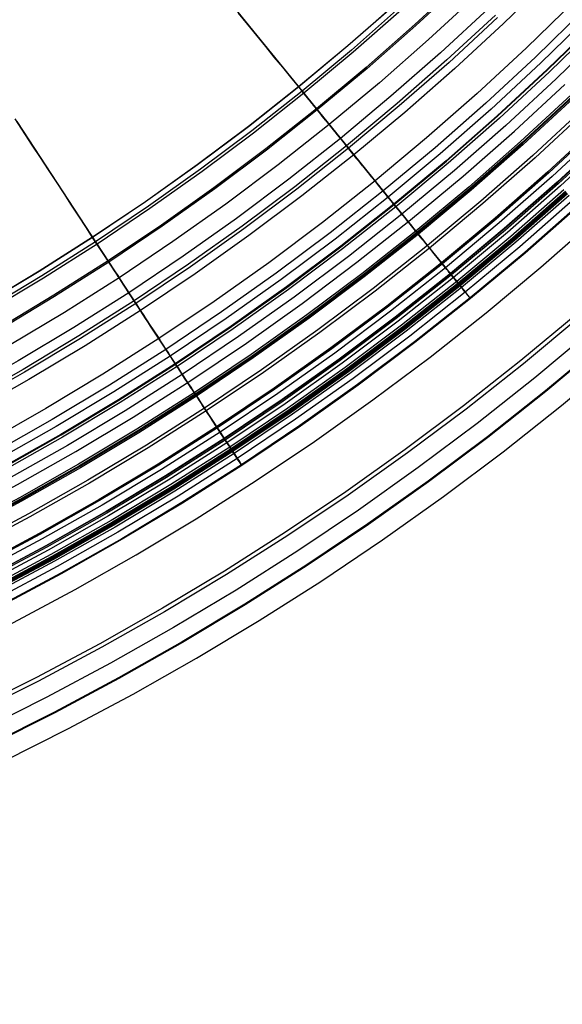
# Model space of a CAD drawing. Header units: millimetres. Extents: x -14 to 488, y -50 to 50.
# Tile 139 of 256: x 314 to 321, y -36 to -23. Entities that reach past the tile are written whole.
import ezdxf

# ---------------------------------------------------------------- set-up
doc = ezdxf.new("R2010")
doc.units = ezdxf.units.MM
doc.header["$MEASUREMENT"] = 0
doc.layers.add('Default', color=7, linetype='Continuous')

msp = doc.modelspace()

# ---------------------------------------------------------------- linework, layer by layer
at = {"layer": 'Default'}
for points in [[(319.437, -22.796), (318.84, -23.349), (318.229, -23.885), (317.605, -24.405), (316.969, -24.908), (316.321, -25.394), (315.662, -25.862), (314.993, -26.312), (314.315, -26.743), (313.627, -27.156), (312.932, -27.549), (312.23, -27.924), (311.521, -28.279), (310.806, -28.615), (310.086, -28.932), (309.363, -29.229), (308.636, -29.506), (307.906, -29.764), (307.174, -30.003), (306.441, -30.222), (305.708, -30.423), (304.975, -30.604), (304.242, -30.767)], [(319.449, -22.809), (318.852, -23.362), (318.241, -23.899), (317.616, -24.419), (316.98, -24.922), (316.332, -25.408), (315.672, -25.876), (315.003, -26.326), (314.324, -26.758), (313.636, -27.171), (312.941, -27.565), (312.238, -27.939), (311.528, -28.295), (310.813, -28.631), (310.093, -28.948), (309.369, -29.245), (308.642, -29.523), (307.911, -29.781), (307.179, -30.02), (306.446, -30.239), (305.712, -30.44), (304.979, -30.621), (304.246, -30.784)], [(320.545, -22.754), (319.949, -23.335), (319.338, -23.901), (318.712, -24.45), (318.074, -24.982), (317.423, -25.497), (316.759, -25.994), (316.085, -26.473), (315.4, -26.934), (314.705, -27.375), (314.002, -27.798), (313.29, -28.201), (312.571, -28.584), (311.845, -28.948), (311.114, -29.292), (310.377, -29.616), (309.636, -29.92), (308.892, -30.204), (308.145, -30.468), (307.396, -30.712), (306.646, -30.937), (305.895, -31.142), (305.144, -31.328), (304.395, -31.494)], [(319.611, -22.98), (319.009, -23.537), (318.394, -24.078), (317.765, -24.602), (317.124, -25.109), (316.471, -25.598), (315.806, -26.07), (315.132, -26.524), (314.448, -26.958), (313.755, -27.374), (313.054, -27.771), (312.346, -28.149), (311.631, -28.507), (310.911, -28.846), (310.186, -29.165), (309.456, -29.464), (308.723, -29.744), (307.987, -30.004), (307.25, -30.245), (306.511, -30.466), (305.772, -30.668), (305.032, -30.851), (304.294, -31.015)], [(320.843, -23.052), (320.239, -23.641), (319.62, -24.214), (318.986, -24.77), (318.339, -25.309), (317.679, -25.831), (317.008, -26.335), (316.324, -26.82), (315.631, -27.286), (314.927, -27.733), (314.214, -28.161), (313.493, -28.57), (312.764, -28.958), (312.029, -29.327), (311.288, -29.675), (310.542, -30.003), (309.791, -30.311), (309.037, -30.599), (308.28, -30.867), (307.522, -31.114), (306.762, -31.342), (306.001, -31.549), (305.241, -31.738), (304.481, -31.906)], [(318.602, -23.085), (317.999, -23.616), (317.382, -24.13), (316.753, -24.627), (316.112, -25.107), (315.461, -25.57), (314.799, -26.015), (314.128, -26.441), (313.449, -26.849), (312.761, -27.238), (312.067, -27.609), (311.366, -27.96), (310.659, -28.292), (309.948, -28.605), (309.232, -28.899), (308.513, -29.173), (307.792, -29.428), (307.068, -29.664), (306.344, -29.881), (305.619, -30.079), (304.894, -30.259), (304.17, -30.42)], [(318.604, -23.087), (318, -23.617), (317.383, -24.131), (316.754, -24.629), (316.113, -25.109), (315.462, -25.571), (314.8, -26.016), (314.129, -26.443), (313.45, -26.851), (312.762, -27.24), (312.068, -27.61), (311.367, -27.962), (310.66, -28.294), (309.948, -28.607), (309.233, -28.9), (308.514, -29.175), (307.792, -29.43), (307.069, -29.666), (306.344, -29.883), (305.619, -30.081), (304.894, -30.26), (304.17, -30.421)], [(318.648, -23.136), (318.043, -23.668), (317.425, -24.183), (316.795, -24.682), (316.153, -25.163), (315.5, -25.626), (314.837, -26.072), (314.164, -26.499), (313.483, -26.908), (312.794, -27.299), (312.098, -27.67), (311.396, -28.022), (310.688, -28.355), (309.975, -28.668), (309.257, -28.963), (308.537, -29.238), (307.814, -29.493), (307.089, -29.73), (306.362, -29.947), (305.636, -30.146), (304.909, -30.325), (304.184, -30.487)], [(318.671, -23.162), (318.066, -23.694), (317.447, -24.21), (316.816, -24.709), (316.173, -25.191), (315.519, -25.655), (314.856, -26.101), (314.183, -26.529), (313.501, -26.938), (312.811, -27.329), (312.114, -27.7), (311.411, -28.053), (310.702, -28.386), (309.988, -28.7), (309.27, -28.995), (308.549, -29.27), (307.825, -29.526), (307.099, -29.763), (306.372, -29.98), (305.644, -30.179), (304.917, -30.359), (304.191, -30.521)], [(319.765, -23.141), (319.158, -23.702), (318.538, -24.247), (317.905, -24.775), (317.259, -25.285), (316.602, -25.778), (315.933, -26.253), (315.254, -26.71), (314.565, -27.148), (313.867, -27.566), (313.161, -27.966), (312.448, -28.346), (311.728, -28.707), (311.003, -29.048), (310.273, -29.369), (309.538, -29.671), (308.8, -29.953), (308.059, -30.215), (307.316, -30.457), (306.572, -30.68), (305.828, -30.883), (305.083, -31.067), (304.34, -31.232)], [(320.957, -23.165), (320.35, -23.757), (319.727, -24.333), (319.091, -24.892), (318.441, -25.434), (317.778, -25.958), (317.102, -26.464), (316.416, -26.952), (315.719, -27.421), (315.011, -27.87), (314.295, -28.3), (313.57, -28.711)], [(319.848, -23.229), (319.24, -23.792), (318.617, -24.339), (317.982, -24.869), (317.333, -25.381), (316.673, -25.876), (316.002, -26.353), (315.32, -26.811), (314.629, -27.251), (313.928, -27.671), (313.22, -28.073), (312.504, -28.454), (311.782, -28.816), (311.053, -29.159), (310.32, -29.481), (309.583, -29.784), (308.842, -30.067), (308.098, -30.33), (307.352, -30.573), (306.606, -30.796), (305.858, -31.001), (305.111, -31.185), (304.365, -31.351)], [(319.876, -23.258), (319.267, -23.822), (318.643, -24.369), (318.007, -24.9), (317.358, -25.413), (316.697, -25.909), (316.025, -26.386), (315.342, -26.845), (314.65, -27.285), (313.948, -27.706), (313.239, -28.108), (312.522, -28.49), (311.799, -28.852), (311.07, -29.195), (310.336, -29.518), (309.597, -29.821), (308.855, -30.104), (308.111, -30.367), (307.364, -30.611), (306.617, -30.835), (305.868, -31.039), (305.12, -31.224), (304.373, -31.39)], [(321.027, -23.236), (320.418, -23.829), (319.794, -24.407), (319.155, -24.968), (318.503, -25.511), (317.838, -26.037), (317.161, -26.545), (316.472, -27.034), (315.773, -27.504), (315.064, -27.955), (314.345, -28.386), (313.618, -28.798)], [(321.109, -23.317), (320.497, -23.913), (319.871, -24.493), (319.23, -25.055), (318.576, -25.601), (317.909, -26.128), (317.229, -26.638), (316.538, -27.129), (315.836, -27.6), (315.124, -28.053), (314.403, -28.486), (313.674, -28.899)], [(313.677, -28.904), (314.406, -28.491), (315.127, -28.058), (315.839, -27.605), (316.541, -27.133), (317.232, -26.643), (317.912, -26.133), (318.58, -25.605), (319.234, -25.06), (319.875, -24.497), (320.501, -23.917), (321.113, -23.321)], [(321.137, -23.346), (320.525, -23.942), (319.898, -24.522), (319.256, -25.086), (318.601, -25.632), (317.933, -26.16), (317.253, -26.67), (316.561, -27.162), (315.858, -27.634), (315.145, -28.087), (314.423, -28.521), (313.693, -28.934)], [(321.222, -23.431), (320.608, -24.03), (319.979, -24.612), (319.335, -25.177), (318.677, -25.726), (318.007, -26.256), (317.324, -26.768), (316.629, -27.261), (315.924, -27.735), (315.209, -28.19), (314.484, -28.625), (313.751, -29.04)], [(303.877, -32.682), (304.668, -32.526), (305.454, -32.35), (306.236, -32.156), (307.014, -31.942), (307.785, -31.71), (308.551, -31.46), (309.311, -31.191), (310.064, -30.903), (310.84, -30.584), (311.609, -30.246), (312.368, -29.888), (313.118, -29.511), (313.859, -29.116), (314.589, -28.702), (315.309, -28.269), (316.017, -27.819), (316.728, -27.341), (317.427, -26.844), (318.113, -26.329), (318.785, -25.798), (319.444, -25.248), (320.088, -24.683), (320.717, -24.1)], [(303.877, -32.682), (304.668, -32.526), (305.454, -32.35), (306.236, -32.156), (307.014, -31.942), (307.785, -31.71), (308.551, -31.46), (309.311, -31.191), (310.064, -30.903), (310.84, -30.584), (311.609, -30.246), (312.368, -29.888), (313.118, -29.511), (313.859, -29.116), (314.589, -28.702), (315.309, -28.269), (316.017, -27.819), (316.728, -27.341), (317.427, -26.844), (318.113, -26.329), (318.785, -25.798), (319.444, -25.248), (320.088, -24.683), (320.717, -24.1)], [(320.797, -24.228), (320.162, -24.815), (319.513, -25.386), (318.85, -25.938), (318.174, -26.473), (317.485, -26.989), (316.785, -27.486), (316.074, -27.964), (315.353, -28.423), (314.622, -28.861), (313.883, -29.28), (313.137, -29.678), (312.383, -30.055), (311.624, -30.413), (310.859, -30.749), (310.09, -31.065), (309.317, -31.359), (308.541, -31.634), (307.763, -31.887), (306.985, -32.121), (306.205, -32.334), (305.426, -32.526), (304.648, -32.699), (303.871, -32.853)], [(320.813, -24.245), (320.178, -24.833), (319.528, -25.403), (318.865, -25.956), (318.188, -26.491), (317.499, -27.008), (316.798, -27.506), (316.087, -27.984), (315.365, -28.443), (314.634, -28.882), (313.895, -29.3), (313.147, -29.699), (312.393, -30.077), (311.633, -30.434), (310.868, -30.77), (310.098, -31.086), (309.325, -31.381), (308.549, -31.656), (307.77, -31.91), (306.991, -32.143), (306.211, -32.356), (305.431, -32.549), (304.652, -32.722), (303.875, -32.876)], [(320.82, -24.253), (320.185, -24.841), (319.535, -25.412), (318.872, -25.965), (318.195, -26.5), (317.505, -27.017), (316.804, -27.515), (316.093, -27.993), (315.371, -28.452), (314.64, -28.891), (313.9, -29.31), (313.152, -29.708), (312.398, -30.086), (311.638, -30.444), (310.872, -30.78), (310.102, -31.096), (309.329, -31.392), (308.552, -31.666), (307.774, -31.92), (306.994, -32.154), (306.214, -32.367), (305.434, -32.56), (304.655, -32.733), (303.877, -32.886)], [(320.832, -24.265), (320.196, -24.853), (319.546, -25.424), (318.882, -25.978), (318.205, -26.513), (317.515, -27.03), (316.814, -27.528), (316.102, -28.007), (315.379, -28.466), (314.648, -28.905), (313.908, -29.324), (313.16, -29.723), (312.405, -30.101), (311.645, -30.459), (310.879, -30.796), (310.108, -31.112), (309.334, -31.407), (308.557, -31.682), (307.779, -31.936), (306.998, -32.169), (306.218, -32.383), (305.437, -32.576), (304.658, -32.749), (303.88, -32.902)], [(320.957, -24.397), (320.318, -24.988), (319.664, -25.562), (318.996, -26.119), (318.315, -26.657), (317.622, -27.177), (316.917, -27.677), (316.201, -28.159), (315.475, -28.62), (314.739, -29.062), (313.995, -29.483), (313.243, -29.884), (312.485, -30.265), (311.72, -30.624), (310.95, -30.963), (310.175, -31.281), (309.397, -31.578), (308.616, -31.854), (307.833, -32.109), (307.048, -32.344), (306.264, -32.558), (305.479, -32.753), (304.695, -32.927), (303.913, -33.081)], [(320.956, -24.397), (320.317, -24.988), (319.664, -25.562), (318.996, -26.118), (318.315, -26.657), (317.622, -27.177), (316.917, -27.677), (316.201, -28.159), (315.475, -28.62), (314.739, -29.062), (313.995, -29.483), (313.243, -29.884), (312.484, -30.264), (311.72, -30.624), (310.95, -30.963), (310.175, -31.28), (309.397, -31.577), (308.616, -31.854), (307.833, -32.109), (307.048, -32.344), (306.264, -32.558), (305.479, -32.752), (304.695, -32.926), (303.913, -33.081)], [(320.985, -24.427), (320.345, -25.019), (319.691, -25.593), (319.022, -26.151), (318.341, -26.69), (317.646, -27.21), (316.94, -27.711), (316.224, -28.193), (315.496, -28.655), (314.76, -29.098), (314.015, -29.519), (313.262, -29.921), (312.503, -30.302), (311.737, -30.662), (310.966, -31.001), (310.19, -31.319), (309.411, -31.616), (308.629, -31.893), (307.845, -32.149), (307.06, -32.384), (306.274, -32.598), (305.488, -32.793), (304.704, -32.967), (303.921, -33.122)], [(321.149, -24.6), (320.505, -25.196), (319.846, -25.775), (319.173, -26.336), (318.486, -26.879), (317.787, -27.403), (317.076, -27.908), (316.354, -28.393), (315.622, -28.858), (314.88, -29.304), (314.13, -29.729), (313.372, -30.133), (312.607, -30.516), (311.836, -30.879), (311.059, -31.22), (310.278, -31.541), (309.493, -31.84), (308.706, -32.119), (307.916, -32.376), (307.125, -32.613), (306.334, -32.829), (305.543, -33.025), (304.753, -33.201), (303.964, -33.356)], [(321.16, -24.611), (320.516, -25.208), (319.856, -25.787), (319.183, -26.348), (318.496, -26.891), (317.796, -27.415), (317.085, -27.921), (316.363, -28.406), (315.63, -28.872), (314.888, -29.317), (314.137, -29.742), (313.379, -30.147), (312.614, -30.53), (311.842, -30.893), (311.065, -31.235), (310.284, -31.555), (309.499, -31.855), (308.711, -32.134), (307.921, -32.391), (307.13, -32.628), (306.338, -32.844), (305.546, -33.04), (304.756, -33.216), (303.967, -33.372)], [(321.204, -24.657), (320.558, -25.255), (319.897, -25.835), (319.223, -26.397), (318.534, -26.941), (317.834, -27.467), (317.121, -27.973), (316.397, -28.459), (315.663, -28.926), (314.92, -29.372), (314.168, -29.798), (313.408, -30.203), (312.641, -30.587), (311.868, -30.951), (311.09, -31.293), (310.307, -31.614), (309.521, -31.914), (308.731, -32.194), (307.94, -32.452), (307.147, -32.689), (306.354, -32.906), (305.561, -33.102), (304.769, -33.278), (303.978, -33.434)], [(321.27, -24.726), (320.622, -25.326), (319.959, -25.907), (319.283, -26.471), (318.593, -27.017), (317.89, -27.544), (317.175, -28.051), (316.45, -28.539), (315.714, -29.007), (314.968, -29.455), (314.214, -29.882), (313.452, -30.288), (312.683, -30.673), (311.908, -31.038), (311.127, -31.381), (310.342, -31.703), (309.554, -32.004), (308.762, -32.284), (307.968, -32.543), (307.174, -32.781), (306.378, -32.998), (305.583, -33.195), (304.788, -33.372), (303.996, -33.528)], [(321.272, -24.729), (320.625, -25.328), (319.962, -25.91), (319.285, -26.474), (318.595, -27.02), (317.892, -27.547), (317.178, -28.055), (316.452, -28.542), (315.716, -29.01), (314.97, -29.458), (314.216, -29.885), (313.454, -30.291), (312.685, -30.677), (311.91, -31.041), (311.129, -31.385), (310.344, -31.707), (309.555, -32.008), (308.763, -32.288), (307.97, -32.547), (307.175, -32.785), (306.379, -33.002), (305.584, -33.199), (304.789, -33.375), (303.997, -33.532)], [(321.285, -24.742), (320.637, -25.342), (319.974, -25.924), (319.297, -26.488), (318.606, -27.034), (317.903, -27.561), (317.188, -28.069), (316.462, -28.557), (315.725, -29.026), (314.979, -29.473), (314.225, -29.901), (313.462, -30.307), (312.693, -30.693), (311.917, -31.058), (311.136, -31.401), (310.35, -31.723), (309.561, -32.025), (308.769, -32.305), (307.975, -32.564), (307.18, -32.802), (306.384, -33.019), (305.588, -33.216), (304.793, -33.393), (304, -33.549)], [(321.312, -24.771), (320.664, -25.372), (320, -25.955), (319.322, -26.52), (318.631, -27.066), (317.927, -27.594), (317.211, -28.102), (316.484, -28.591), (315.746, -29.06), (315, -29.508), (314.244, -29.936), (313.481, -30.343), (312.71, -30.729), (311.934, -31.094), (311.152, -31.438), (310.365, -31.761), (309.575, -32.063), (308.782, -32.343), (307.987, -32.602), (307.191, -32.841), (306.394, -33.058), (305.597, -33.256), (304.801, -33.432), (304.007, -33.589)], [(320.707, -25.42), (320.042, -26.004), (319.363, -26.57), (318.67, -27.117), (317.965, -27.646), (317.247, -28.156), (316.519, -28.645), (315.78, -29.115), (315.032, -29.564), (314.275, -29.993), (313.51, -30.4), (312.738, -30.787), (311.96, -31.153), (311.177, -31.498), (310.389, -31.821), (309.597, -32.123), (308.803, -32.404), (308.006, -32.664), (307.208, -32.903), (306.41, -33.121), (305.612, -33.318), (304.814, -33.495), (304.019, -33.652)], [(320.726, -25.441), (320.061, -26.026), (319.381, -26.592), (318.688, -27.14), (317.982, -27.669), (317.264, -28.179), (316.535, -28.669), (315.795, -29.139), (315.047, -29.589), (314.289, -30.018), (313.523, -30.426), (312.751, -30.813), (311.972, -31.179), (311.188, -31.524), (310.4, -31.848), (309.607, -32.15), (308.812, -32.431), (308.015, -32.691), (307.216, -32.931), (306.417, -33.149), (305.618, -33.346), (304.82, -33.524), (304.024, -33.681)], [(320.735, -25.451), (320.069, -26.036), (319.389, -26.603), (318.696, -27.151), (317.99, -27.681), (317.272, -28.191), (316.542, -28.681), (315.803, -29.151), (315.053, -29.601), (314.296, -30.03), (313.53, -30.438), (312.757, -30.826), (311.978, -31.192), (311.194, -31.537), (310.405, -31.86), (309.612, -32.163), (308.817, -32.444), (308.019, -32.704), (307.22, -32.944), (306.421, -33.162), (305.621, -33.36), (304.823, -33.537), (304.027, -33.694)], [(320.744, -25.461), (320.078, -26.046), (319.398, -26.613), (318.704, -27.162), (317.997, -27.691), (317.279, -28.201), (316.549, -28.692), (315.81, -29.162), (315.06, -29.612), (314.302, -30.041), (313.536, -30.45), (312.763, -30.837), (311.983, -31.204), (311.199, -31.549), (310.41, -31.873), (309.617, -32.175), (308.821, -32.457), (308.023, -32.717), (307.224, -32.956), (306.424, -33.175), (305.624, -33.373), (304.826, -33.55), (304.029, -33.707)], [(320.753, -25.471), (320.087, -26.057), (319.406, -26.624), (318.712, -27.173), (318.006, -27.702), (317.287, -28.213), (316.557, -28.703), (315.817, -29.174), (315.067, -29.624), (314.309, -30.054), (313.542, -30.462), (312.769, -30.85), (311.989, -31.216), (311.204, -31.562), (310.415, -31.886), (309.621, -32.188), (308.825, -32.47), (308.027, -32.73), (307.228, -32.97), (306.427, -33.188), (305.628, -33.386), (304.829, -33.564), (304.032, -33.721)], [(320.772, -25.492), (320.105, -26.077), (319.424, -26.645), (318.729, -27.194), (318.022, -27.725), (317.303, -28.235), (316.572, -28.726), (315.831, -29.197), (315.081, -29.648), (314.322, -30.078), (313.555, -30.487), (312.781, -30.875), (312.001, -31.241), (311.215, -31.587), (310.425, -31.911), (309.631, -32.214), (308.834, -32.496), (308.035, -32.757), (307.235, -32.996), (306.434, -33.215), (305.634, -33.413), (304.834, -33.591), (304.037, -33.748)], [(320.821, -25.546), (320.153, -26.133), (319.47, -26.702), (318.774, -27.253), (318.065, -27.784), (317.344, -28.296), (316.612, -28.788), (315.87, -29.26), (315.118, -29.712), (314.357, -30.142), (313.589, -30.552), (312.813, -30.941), (312.031, -31.308), (311.244, -31.655), (310.452, -31.98), (309.656, -32.283), (308.858, -32.566), (308.057, -32.827), (307.255, -33.067), (306.453, -33.286), (305.651, -33.485), (304.85, -33.663), (304.05, -33.82)], [(320.885, -25.617), (320.215, -26.206), (319.53, -26.776), (318.832, -27.328), (318.121, -27.861), (317.398, -28.374), (316.664, -28.868), (315.92, -29.341), (315.166, -29.794), (314.403, -30.226), (313.632, -30.637), (312.854, -31.026), (312.07, -31.395), (311.281, -31.742), (310.487, -32.068), (309.689, -32.372), (308.888, -32.656), (308.086, -32.917), (307.281, -33.158), (306.477, -33.378), (305.672, -33.577), (304.869, -33.756), (304.067, -33.914)], [(320.891, -25.624), (320.221, -26.213), (319.536, -26.783), (318.838, -27.335), (318.127, -27.868), (317.404, -28.382), (316.669, -28.875), (315.925, -29.349), (315.17, -29.801), (314.407, -30.234), (313.636, -30.645), (312.858, -31.035), (312.074, -31.403), (311.284, -31.751), (310.49, -32.077), (309.692, -32.381), (308.891, -32.664), (308.088, -32.926), (307.284, -33.167), (306.479, -33.387), (305.675, -33.586), (304.871, -33.765), (304.069, -33.923)], [(304.15, -34.157), (304.976, -33.993), (305.798, -33.81), (306.616, -33.607), (307.428, -33.384), (308.235, -33.142), (309.035, -32.88), (309.829, -32.598), (310.616, -32.298), (311.427, -31.965), (312.23, -31.611), (313.024, -31.237), (313.808, -30.843), (314.582, -30.43), (315.345, -29.997), (316.097, -29.545), (316.838, -29.074), (317.581, -28.574), (318.312, -28.055), (319.029, -27.518), (319.731, -26.962), (320.419, -26.388), (321.093, -25.797)], [(304.15, -34.157), (304.976, -33.993), (305.798, -33.81), (306.616, -33.607), (307.428, -33.384), (308.235, -33.142), (309.035, -32.88), (309.829, -32.598), (310.616, -32.298), (311.427, -31.965), (312.23, -31.611), (313.024, -31.237), (313.808, -30.843), (314.582, -30.43), (315.345, -29.997), (316.097, -29.545), (316.838, -29.074), (317.581, -28.574), (318.312, -28.055), (319.029, -27.518), (319.731, -26.962), (320.419, -26.388), (321.093, -25.797)], [(320.871, -26.973), (320.167, -27.561), (319.449, -28.129), (318.717, -28.677), (317.973, -29.205), (317.217, -29.713), (316.451, -30.2), (315.675, -30.666), (314.89, -31.111), (314.096, -31.534), (313.296, -31.935), (312.489, -32.315), (311.676, -32.672), (310.859, -33.007), (310.038, -33.321), (309.213, -33.612), (308.387, -33.882), (307.56, -34.13), (306.731, -34.356), (305.903, -34.561), (305.076, -34.744), (304.251, -34.907)], [(320.905, -27.012), (320.199, -27.6), (319.48, -28.169), (318.747, -28.719), (318.002, -29.248), (317.245, -29.756), (316.478, -30.244), (315.701, -30.711), (314.914, -31.156), (314.12, -31.58), (313.318, -31.982), (312.51, -32.361), (311.696, -32.719), (310.878, -33.055), (310.055, -33.369), (309.23, -33.661), (308.403, -33.931), (307.574, -34.179), (306.744, -34.406), (305.915, -34.611), (305.087, -34.795), (304.26, -34.958)], [(321.053, -27.185), (320.343, -27.777), (319.619, -28.35), (318.881, -28.902), (318.132, -29.435), (317.37, -29.947), (316.598, -30.438), (315.815, -30.908), (315.024, -31.356), (314.225, -31.782), (313.418, -32.186), (312.604, -32.569), (311.785, -32.929), (310.961, -33.267), (310.134, -33.583), (309.303, -33.877), (308.47, -34.148), (307.636, -34.398), (306.802, -34.626), (305.967, -34.832), (305.134, -35.018), (304.302, -35.182)], [(321.19, -27.345), (320.476, -27.941), (319.747, -28.516), (319.005, -29.072), (318.251, -29.608), (317.485, -30.123), (316.708, -30.617), (315.922, -31.089), (315.125, -31.54), (314.321, -31.969), (313.51, -32.376), (312.691, -32.76), (311.868, -33.123), (311.039, -33.463), (310.207, -33.78), (309.371, -34.076), (308.533, -34.349), (307.694, -34.6), (306.855, -34.83), (306.015, -35.037), (305.177, -35.224), (304.34, -35.389)], [(321.196, -27.352), (320.481, -27.948), (319.753, -28.524), (319.011, -29.08), (318.256, -29.616), (317.49, -30.131), (316.713, -30.625), (315.926, -31.097), (315.13, -31.548), (314.325, -31.977), (313.514, -32.384), (312.695, -32.769), (311.871, -33.131), (311.042, -33.471), (310.21, -33.789), (309.374, -34.084), (308.536, -34.358), (307.697, -34.609), (306.857, -34.839), (306.017, -35.046), (305.179, -35.233), (304.342, -35.398)], [(304.423, -35.632), (305.285, -35.461), (306.143, -35.27), (306.995, -35.058), (307.842, -34.826), (308.684, -34.573), (309.519, -34.299), (310.347, -34.006), (311.168, -33.692), (312.015, -33.345), (312.852, -32.976), (313.68, -32.586), (314.498, -32.175), (315.306, -31.744), (316.102, -31.292), (316.886, -30.821), (317.659, -30.33), (318.434, -29.808), (319.196, -29.267), (319.944, -28.706), (320.677, -28.126), (321.395, -27.527)]]:
    msp.add_lwpolyline(points, dxfattribs=at)
at = {"layer": 'Default', "extrusion": (0.836996, 0.54721, 0)}
for points in [[(-196.212, 24.755), (-196.212, 24.722), (-196.213, 24.688), (-196.215, 24.655), (-196.218, 24.621), (-196.221, 24.586), (-196.226, 24.552), (-196.231, 24.517), (-196.237, 24.482), (-196.244, 24.448), (-196.252, 24.413), (-196.26, 24.378), (-196.27, 24.343), (-196.28, 24.308), (-196.292, 24.273), (-196.304, 24.238), (-196.317, 24.203), (-196.331, 24.169), (-196.346, 24.134), (-196.362, 24.1), (-196.379, 24.066), (-196.397, 24.033), (-196.416, 24), (-196.436, 23.967), (-196.456, 23.935), (-196.478, 23.903), (-196.5, 23.871), (-196.523, 23.84), (-196.547, 23.81), (-196.572, 23.78), (-196.598, 23.751), (-196.624, 23.722), (-196.651, 23.695), (-196.679, 23.668), (-196.707, 23.641), (-196.737, 23.616), (-196.766, 23.591), (-196.797, 23.567), (-196.828, 23.544), (-196.859, 23.521), (-196.891, 23.5), (-196.923, 23.479), (-196.956, 23.46), (-196.989, 23.441), (-197.023, 23.423), (-197.057, 23.406), (-197.091, 23.39), (-197.125, 23.375), (-197.16, 23.361), (-197.194, 23.347), (-197.229, 23.335), (-197.264, 23.324), (-197.299, 23.313), (-197.334, 23.304), (-197.369, 23.295), (-197.404, 23.287), (-197.439, 23.28), (-197.474, 23.274), (-197.508, 23.269), (-197.543, 23.265), (-197.577, 23.261), (-197.611, 23.259), (-197.645, 23.257), (-197.679, 23.256), (-197.712, 23.255), (-197.745, 23.256), (-197.779, 23.257), (-197.813, 23.259), (-197.847, 23.261), (-197.881, 23.265), (-197.915, 23.269), (-197.95, 23.274), (-197.985, 23.28), (-198.02, 23.287), (-198.055, 23.295), (-198.09, 23.304), (-198.125, 23.313), (-198.16, 23.324), (-198.194, 23.335), (-198.229, 23.347), (-198.264, 23.361), (-198.299, 23.375), (-198.333, 23.39), (-198.367, 23.406), (-198.401, 23.423), (-198.434, 23.441), (-198.467, 23.46), (-198.5, 23.479), (-198.533, 23.5), (-198.565, 23.521), (-198.596, 23.544), (-198.627, 23.567), (-198.657, 23.591), (-198.687, 23.616), (-198.716, 23.641), (-198.745, 23.668), (-198.773, 23.695), (-198.8, 23.722), (-198.826, 23.751), (-198.852, 23.78), (-198.876, 23.81), (-198.9, 23.84), (-198.924, 23.871), (-198.946, 23.903), (-198.967, 23.935), (-198.988, 23.967), (-199.008, 24), (-199.026, 24.033), (-199.044, 24.066), (-199.061, 24.1), (-199.077, 24.134), (-199.092, 24.169), (-199.107, 24.203), (-199.12, 24.238), (-199.132, 24.273), (-199.143, 24.308), (-199.154, 24.343), (-199.164, 24.378), (-199.172, 24.413), (-199.18, 24.448), (-199.187, 24.482), (-199.193, 24.517), (-199.198, 24.552), (-199.202, 24.586), (-199.206, 24.621), (-199.208, 24.655), (-199.21, 24.688), (-199.211, 24.722), (-199.212, 24.755)], [(-199.212, 24.755), (-199.211, 24.789), (-199.21, 24.822), (-199.208, 24.856), (-199.206, 24.89), (-199.202, 24.924), (-199.198, 24.959), (-199.193, 24.994), (-199.187, 25.028), (-199.18, 25.063), (-199.172, 25.098), (-199.164, 25.133), (-199.154, 25.168), (-199.143, 25.203), (-199.132, 25.238), (-199.12, 25.273), (-199.107, 25.307), (-199.092, 25.342), (-199.077, 25.376), (-199.061, 25.41), (-199.044, 25.444), (-199.026, 25.478), (-199.008, 25.511), (-198.988, 25.544), (-198.967, 25.576), (-198.946, 25.608), (-198.924, 25.64), (-198.9, 25.67), (-198.876, 25.701), (-198.852, 25.731), (-198.826, 25.76), (-198.8, 25.788), (-198.773, 25.816), (-198.745, 25.843), (-198.716, 25.869), (-198.687, 25.895), (-198.657, 25.92), (-198.627, 25.944), (-198.596, 25.967), (-198.565, 25.989), (-198.533, 26.011), (-198.5, 26.031), (-198.467, 26.051), (-198.434, 26.07), (-198.401, 26.088), (-198.367, 26.105), (-198.333, 26.121), (-198.299, 26.136), (-198.264, 26.15), (-198.229, 26.163), (-198.194, 26.176), (-198.16, 26.187), (-198.125, 26.197), (-198.09, 26.207), (-198.055, 26.216), (-198.02, 26.223), (-197.985, 26.23), (-197.95, 26.236), (-197.915, 26.241), (-197.881, 26.246), (-197.847, 26.249), (-197.813, 26.252), (-197.779, 26.254), (-197.745, 26.255), (-197.712, 26.255), (-197.679, 26.255), (-197.645, 26.254), (-197.611, 26.252), (-197.577, 26.249), (-197.543, 26.246), (-197.508, 26.241), (-197.474, 26.236), (-197.439, 26.23), (-197.404, 26.223), (-197.369, 26.216), (-197.334, 26.207), (-197.299, 26.197), (-197.264, 26.187), (-197.229, 26.176), (-197.194, 26.163), (-197.16, 26.15), (-197.125, 26.136), (-197.091, 26.121), (-197.057, 26.105), (-197.023, 26.088), (-196.989, 26.07), (-196.956, 26.051), (-196.923, 26.031), (-196.891, 26.011), (-196.859, 25.989), (-196.828, 25.967), (-196.797, 25.944), (-196.766, 25.92), (-196.737, 25.895), (-196.707, 25.869), (-196.679, 25.843), (-196.651, 25.816), (-196.624, 25.788), (-196.598, 25.76), (-196.572, 25.731), (-196.547, 25.701), (-196.523, 25.67), (-196.5, 25.64), (-196.478, 25.608), (-196.456, 25.576), (-196.436, 25.544), (-196.416, 25.511), (-196.397, 25.478), (-196.379, 25.444), (-196.362, 25.41), (-196.346, 25.376), (-196.331, 25.342), (-196.317, 25.307), (-196.304, 25.273), (-196.292, 25.238), (-196.28, 25.203), (-196.27, 25.168), (-196.26, 25.133), (-196.252, 25.098), (-196.244, 25.063), (-196.237, 25.028), (-196.231, 24.994), (-196.226, 24.959), (-196.221, 24.924), (-196.218, 24.89), (-196.215, 24.856), (-196.213, 24.822), (-196.212, 24.789), (-196.212, 24.755)]]:
    msp.add_lwpolyline(points, dxfattribs=at)
at = {"layer": 'Default'}
for points in [[(316.289, -22.784, 84.245), (317.28, -24.004, 73.662), (318.007, -24.9, 64.694), (318.522, -25.535, 57.071), (318.865, -25.956, 50.699), (319.223, -26.397, 40.888), (319.398, -26.613, 33.319), (319.413, -26.632, 31.517), (319.406, -26.624, 30.987), (319.4, -26.616, 30.737), (319.391, -26.604, 30.496), (319.379, -26.59, 30.267), (319.365, -26.573, 30.049), (319.349, -26.553, 29.842), (319.329, -26.529, 29.647), (319.319, -26.516, 29.554), (319.308, -26.502, 29.464), (319.296, -26.487, 29.377), (319.283, -26.471, 29.293), (319.269, -26.455, 29.212), (319.255, -26.437, 29.133), (319.24, -26.419, 29.056), (319.224, -26.4, 28.981), (319.208, -26.379, 28.907), (319.191, -26.359, 28.836), (319.174, -26.337, 28.766), (319.155, -26.315, 28.698), (319.137, -26.292, 28.633), (319.118, -26.268, 28.569), (319.098, -26.244, 28.508), (319.079, -26.22, 28.448), (319.058, -26.195, 28.391), (319.038, -26.17, 28.335), (319.017, -26.144, 28.282), (318.996, -26.118, 28.231), (318.975, -26.092, 28.182), (318.954, -26.066, 28.135), (318.932, -26.04, 28.09), (318.911, -26.014, 28.047), (318.89, -25.987, 28.007), (318.869, -25.961, 27.968), (318.848, -25.936, 27.932), (318.827, -25.91, 27.898), (318.807, -25.885, 27.866), (318.787, -25.86, 27.837), (318.767, -25.836, 27.809), (318.748, -25.813, 27.783), (318.729, -25.79, 27.76), (318.711, -25.767, 27.739), (318.694, -25.746, 27.72), (318.685, -25.736, 27.711), (318.663, -25.708, 27.69), (318.651, -25.694, 27.679), (318.646, -25.687, 27.674), (318.641, -25.68, 27.669), (318.636, -25.674, 27.665), (318.63, -25.668, 27.662), (318.625, -25.662, 27.658), (318.62, -25.655, 27.654), (318.615, -25.648, 27.651), (318.609, -25.641, 27.647), (318.595, -25.625, 27.64), (318.58, -25.605, 27.632)], [(318.58, -25.605, 27.632), (318.537, -25.553, 27.611), (318.496, -25.502, 27.588), (318.455, -25.451, 27.564), (318.414, -25.401, 27.538), (318.374, -25.352, 27.509), (318.335, -25.303, 27.479), (318.296, -25.256, 27.448), (318.258, -25.209, 27.415), (318.22, -25.163, 27.38), (318.184, -25.118, 27.344), (318.148, -25.074, 27.307), (318.113, -25.031, 27.268), (318.079, -24.988, 27.228), (318.046, -24.947, 27.187), (318.013, -24.908, 27.145), (317.982, -24.869, 27.102), (317.951, -24.831, 27.057), (317.922, -24.795, 27.012), (317.893, -24.76, 26.966), (317.866, -24.726, 26.919), (317.839, -24.693, 26.872), (317.813, -24.662, 26.824), (317.789, -24.631, 26.775), (317.765, -24.602, 26.726), (317.742, -24.574, 26.676), (317.72, -24.546, 26.626), (317.699, -24.52, 26.575), (317.678, -24.495, 26.524), (317.659, -24.471, 26.473), (317.64, -24.448, 26.422), (317.622, -24.426, 26.371), (317.605, -24.405, 26.319), (317.589, -24.385, 26.267), (317.573, -24.366, 26.215), (317.559, -24.348, 26.163), (317.544, -24.33, 26.111), (317.531, -24.314, 26.059), (317.518, -24.298, 26.006), (317.506, -24.283, 25.954), (317.495, -24.269, 25.902), (317.474, -24.243, 25.797), (317.455, -24.22, 25.692), (317.439, -24.2, 25.587), (317.425, -24.183, 25.482), (317.413, -24.168, 25.377), (317.403, -24.156, 25.273), (317.395, -24.146, 25.168), (317.389, -24.138, 25.064), (317.384, -24.133, 24.96), (317.382, -24.13, 24.856), (317.381, -24.129, 24.753), (317.382, -24.13, 24.649), (317.384, -24.133, 24.546), (317.388, -24.138, 24.443), (317.394, -24.145, 24.34), (317.401, -24.154, 24.237), (317.41, -24.165, 24.135), (317.421, -24.178, 24.033), (317.433, -24.193, 23.931), (317.447, -24.21, 23.83), (317.462, -24.229, 23.728), (317.479, -24.25, 23.627), (317.498, -24.273, 23.527), (317.518, -24.298, 23.427), (317.54, -24.325, 23.327), (317.564, -24.354, 23.228), (317.589, -24.385, 23.13), (317.616, -24.419, 23.031), (317.645, -24.455, 22.934), (317.676, -24.493, 22.837), (317.709, -24.533, 22.741), (317.744, -24.576, 22.646), (317.781, -24.622, 22.552), (317.82, -24.67, 22.459), (317.862, -24.721, 22.367), (317.905, -24.775, 22.277), (317.951, -24.831, 22.188), (317.999, -24.89, 22.1), (318.024, -24.921, 22.057), (318.05, -24.952, 22.015), (318.076, -24.985, 21.973), (318.102, -25.018, 21.931), (318.13, -25.051, 21.89), (318.158, -25.086, 21.85), (318.186, -25.121, 21.81), (318.216, -25.157, 21.771), (318.246, -25.194, 21.733), (318.276, -25.232, 21.695), (318.307, -25.27, 21.658), (318.351, -25.323, 21.609), (318.363, -25.338, 21.595), (318.375, -25.353, 21.58), (318.387, -25.368, 21.564), (318.4, -25.384, 21.547), (318.413, -25.4, 21.529), (318.441, -25.434, 21.488), (318.471, -25.471, 21.441), (318.503, -25.511, 21.387), (318.538, -25.554, 21.325), (318.576, -25.601, 21.256), (318.615, -25.649, 21.182), (318.653, -25.695, 21.106), (318.69, -25.741, 21.029), (318.726, -25.786, 20.948), (318.762, -25.831, 20.862), (318.799, -25.875, 20.77), (318.835, -25.92, 20.67), (318.872, -25.965, 20.562), (318.909, -26.011, 20.444), (318.946, -26.057, 20.315), (318.984, -26.104, 20.173), (319.022, -26.151, 20.019), (319.06, -26.197, 19.85), (319.098, -26.244, 19.666), (319.136, -26.29, 19.466), (319.173, -26.336, 19.249), (319.209, -26.38, 19.015), (319.244, -26.424, 18.762), (319.278, -26.466, 18.49), (319.311, -26.506, 18.198), (319.342, -26.544, 17.886), (319.371, -26.58, 17.552), (319.424, -26.645, 16.82), (319.467, -26.699, 15.995), (319.5, -26.739, 15.073), (319.522, -26.766, 14.048), (319.536, -26.783, 6.857), (319.535, -26.782, 6.677), (319.532, -26.778, 6.5), (319.526, -26.772, 6.328), (319.519, -26.763, 6.16), (319.51, -26.751, 5.995), (319.499, -26.737, 5.834), (319.485, -26.721, 5.678), (319.47, -26.702, 5.525), (319.453, -26.681, 5.376), (319.434, -26.658, 5.231), (319.414, -26.633, 5.09), (319.391, -26.605, 4.953), (319.367, -26.576, 4.819), (319.342, -26.544, 4.689), (319.314, -26.51, 4.563), (319.285, -26.474, 4.44), (319.255, -26.437, 4.321), (319.222, -26.397, 4.205), (319.189, -26.356, 4.093), (319.153, -26.312, 3.983), (319.117, -26.267, 3.877), (319.078, -26.219, 3.774), (319.038, -26.17, 3.673), (318.996, -26.119, 3.575), (318.953, -26.065, 3.48), (318.908, -26.01, 3.388), (318.862, -25.953, 3.297), (318.813, -25.893, 3.21), (318.763, -25.831, 3.124), (318.711, -25.767, 3.041), (318.657, -25.701, 2.96), (318.601, -25.632, 2.88), (318.543, -25.56, 2.803), (318.483, -25.486, 2.728), (318.421, -25.41, 2.654), (318.356, -25.33, 2.582), (318.289, -25.248, 2.513), (318.22, -25.162, 2.445), (318.148, -25.074, 2.379), (318.074, -24.982, 2.316), (317.997, -24.888, 2.254), (317.917, -24.79, 2.194), (317.835, -24.688, 2.136), (317.75, -24.584, 2.08), (317.663, -24.476, 2.027), (317.572, -24.364, 1.975), (317.479, -24.25, 1.926), (317.383, -24.131, 1.88), (317.284, -24.009, 1.836), (317.182, -23.884, 1.794), (317.077, -23.755, 1.755), (316.97, -23.623, 1.718), (316.86, -23.487, 1.684), (316.746, -23.347, 1.653), (316.63, -23.204, 1.625)], [(315.839, -27.605, 27.632), (315.803, -27.549, 27.611), (315.766, -27.494, 27.588), (315.731, -27.439, 27.564), (315.695, -27.385, 27.538), (315.661, -27.332, 27.509), (315.626, -27.28, 27.479), (315.593, -27.228, 27.448), (315.56, -27.178, 27.415), (315.527, -27.128, 27.38), (315.496, -27.08, 27.344), (315.464, -27.032, 27.307), (315.434, -26.986, 27.268), (315.404, -26.94, 27.228), (315.376, -26.896, 27.187), (315.347, -26.853, 27.145), (315.32, -26.811, 27.102), (315.294, -26.771, 27.057), (315.268, -26.732, 27.012), (315.243, -26.694, 26.966), (315.219, -26.657, 26.919), (315.196, -26.622, 26.872), (315.174, -26.588, 26.824), (315.153, -26.555, 26.775), (315.132, -26.524, 26.726), (315.112, -26.493, 26.676), (315.093, -26.464, 26.626), (315.074, -26.436, 26.575), (315.057, -26.409, 26.524), (315.04, -26.383, 26.473), (315.024, -26.358, 26.422), (315.008, -26.334, 26.371), (314.993, -26.312, 26.319), (314.979, -26.29, 26.267), (314.966, -26.269, 26.215), (314.953, -26.249, 26.163), (314.94, -26.231, 26.111), (314.929, -26.213, 26.059), (314.918, -26.196, 26.006), (314.907, -26.18, 25.954), (314.897, -26.165, 25.902), (314.879, -26.137, 25.797), (314.863, -26.112, 25.692), (314.849, -26.091, 25.587), (314.837, -26.072, 25.482), (314.826, -26.056, 25.377), (314.818, -26.043, 25.273), (314.811, -26.032, 25.168), (314.805, -26.024, 25.064), (314.801, -26.018, 24.96), (314.799, -26.015, 24.856), (314.799, -26.014, 24.753), (314.799, -26.015, 24.649), (314.801, -26.018, 24.546), (314.805, -26.023, 24.443), (314.81, -26.031, 24.34), (314.816, -26.041, 24.237), (314.824, -26.053, 24.135), (314.833, -26.067, 24.033), (314.844, -26.083, 23.931), (314.856, -26.101, 23.83), (314.869, -26.121, 23.728), (314.884, -26.144, 23.627), (314.9, -26.169, 23.527), (314.917, -26.196, 23.427), (314.937, -26.225, 23.327), (314.957, -26.256, 23.228), (314.979, -26.29, 23.13), (315.003, -26.326, 23.031), (315.028, -26.365, 22.934), (315.055, -26.406, 22.837), (315.084, -26.45, 22.741), (315.114, -26.496, 22.646), (315.146, -26.545, 22.552), (315.18, -26.597, 22.459), (315.216, -26.652, 22.367), (315.254, -26.71, 22.277), (315.293, -26.771, 22.188), (315.335, -26.834, 22.1), (315.357, -26.868, 22.057), (315.379, -26.902, 22.015), (315.402, -26.936, 21.973), (315.425, -26.972, 21.931), (315.449, -27.008, 21.89), (315.473, -27.045, 21.85), (315.498, -27.083, 21.81), (315.523, -27.122, 21.771), (315.549, -27.162, 21.733), (315.576, -27.202, 21.695), (315.603, -27.244, 21.658), (315.641, -27.302, 21.609), (315.651, -27.317, 21.595), (315.661, -27.333, 21.58), (315.672, -27.35, 21.564), (315.683, -27.366, 21.547), (315.694, -27.384, 21.529), (315.719, -27.421, 21.488), (315.745, -27.461, 21.441), (315.773, -27.504, 21.387), (315.803, -27.551, 21.325), (315.836, -27.6, 21.256), (315.87, -27.652, 21.182), (315.903, -27.702, 21.106), (315.935, -27.752, 21.029), (315.966, -27.8, 20.948), (315.998, -27.848, 20.862), (316.029, -27.896, 20.77), (316.061, -27.944, 20.67), (316.093, -27.993, 20.562), (316.125, -28.042, 20.444), (316.158, -28.092, 20.315), (316.191, -28.143, 20.173), (316.224, -28.193, 20.019), (316.257, -28.244, 19.85), (316.29, -28.294, 19.666), (316.322, -28.344, 19.466), (316.354, -28.393, 19.249), (316.385, -28.441, 19.015), (316.416, -28.488, 18.762), (316.446, -28.533, 18.49), (316.474, -28.576, 18.198), (316.501, -28.617, 17.886), (316.526, -28.656, 17.552), (316.572, -28.726, 16.82), (316.61, -28.784, 15.995), (316.639, -28.828, 15.073), (316.657, -28.856, 14.048), (316.669, -28.875, 6.857), (316.669, -28.874, 6.677), (316.666, -28.87, 6.5), (316.661, -28.863, 6.328), (316.655, -28.853, 6.16), (316.647, -28.841, 5.995), (316.637, -28.826, 5.834), (316.626, -28.808, 5.678), (316.612, -28.788, 5.525), (316.598, -28.766, 5.376), (316.581, -28.741, 5.231), (316.563, -28.713, 5.09), (316.544, -28.684, 4.953), (316.523, -28.652, 4.819), (316.501, -28.617, 4.689), (316.477, -28.581, 4.563), (316.452, -28.542, 4.44), (316.425, -28.502, 4.321), (316.397, -28.459, 4.205), (316.368, -28.414, 4.093), (316.337, -28.367, 3.983), (316.305, -28.318, 3.877), (316.272, -28.267, 3.774), (316.237, -28.214, 3.673), (316.201, -28.159, 3.575), (316.164, -28.101, 3.48), (316.125, -28.042, 3.388), (316.084, -27.98, 3.297), (316.042, -27.916, 3.21), (315.999, -27.849, 3.124), (315.953, -27.78, 3.041), (315.907, -27.708, 2.96), (315.858, -27.634, 2.88), (315.808, -27.557, 2.803), (315.755, -27.477, 2.728), (315.701, -27.394, 2.654), (315.645, -27.309, 2.582), (315.587, -27.22, 2.513), (315.527, -27.128, 2.445), (315.465, -27.032, 2.379), (315.4, -26.934, 2.316), (315.333, -26.832, 2.254), (315.264, -26.726, 2.194), (315.193, -26.617, 2.136), (315.119, -26.504, 2.08), (315.043, -26.388, 2.027), (314.965, -26.268, 1.975), (314.884, -26.144, 1.926), (314.8, -26.016, 1.88), (314.714, -25.885, 1.836), (314.626, -25.75, 1.794), (314.535, -25.611, 1.755), (314.442, -25.468, 1.718), (314.346, -25.321, 1.684), (314.248, -25.171, 1.653), (314.147, -25.017, 1.625), (314.043, -24.859, 1.599), (313.829, -24.531, 1.556)], [(313.851, -24.564, 84.245), (314.711, -25.879, 73.662), (315.342, -26.845, 64.694), (315.789, -27.529, 57.071), (316.087, -27.984, 50.699), (316.397, -28.459, 40.888), (316.549, -28.692, 33.319), (316.563, -28.712, 31.517), (316.557, -28.703, 30.987), (316.551, -28.695, 30.737), (316.543, -28.683, 30.496), (316.534, -28.667, 30.267), (316.521, -28.649, 30.049), (316.507, -28.627, 29.842), (316.49, -28.601, 29.647), (316.481, -28.587, 29.554), (316.471, -28.572, 29.464), (316.461, -28.556, 29.377), (316.45, -28.539, 29.293), (316.438, -28.521, 29.212), (316.426, -28.502, 29.133), (316.413, -28.482, 29.056), (316.399, -28.462, 28.981), (316.385, -28.44, 28.907), (316.37, -28.417, 28.836), (316.355, -28.394, 28.766), (316.339, -28.37, 28.698), (316.323, -28.345, 28.633), (316.307, -28.32, 28.569), (316.29, -28.294, 28.508), (316.272, -28.268, 28.448), (316.255, -28.241, 28.391), (316.237, -28.214, 28.335), (316.219, -28.186, 28.282), (316.201, -28.159, 28.231), (316.183, -28.131, 28.182), (316.164, -28.102, 28.135), (316.146, -28.074, 28.09), (316.127, -28.046, 28.047), (316.109, -28.017, 28.007), (316.09, -27.989, 27.968), (316.072, -27.962, 27.932), (316.054, -27.934, 27.898), (316.036, -27.907, 27.866), (316.019, -27.88, 27.837), (316.002, -27.854, 27.809), (315.985, -27.829, 27.783), (315.969, -27.804, 27.76), (315.953, -27.78, 27.739), (315.938, -27.757, 27.72), (315.931, -27.746, 27.711), (315.912, -27.716, 27.69), (315.901, -27.701, 27.679), (315.897, -27.693, 27.674), (315.892, -27.686, 27.669), (315.888, -27.68, 27.665), (315.883, -27.673, 27.662), (315.879, -27.666, 27.658), (315.874, -27.659, 27.654), (315.87, -27.652, 27.651), (315.864, -27.644, 27.647), (315.853, -27.626, 27.64), (315.839, -27.605, 27.632)]]:
    msp.add_polyline3d(points, dxfattribs=at)

doc.saveas('drawing.dxf')
